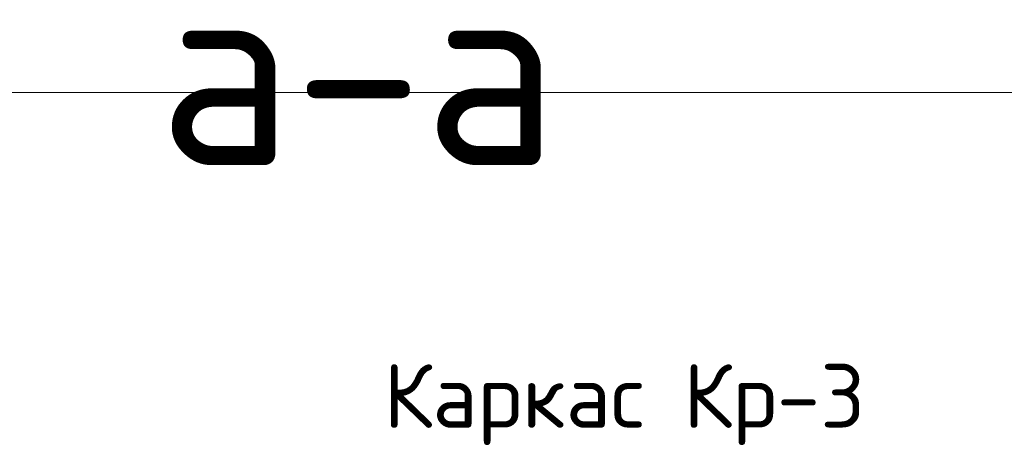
# Model space of a CAD drawing. Header units: metres. Extents: x -38 to 107, y -15 to 21.
# Tile 79 of 254: x 76.91 to 77.373, y 3.501 to 3.706. Entities that reach past the tile are written whole.
import ezdxf

# ---------------------------------------------------------------- set-up
doc = ezdxf.new("R2010")
doc.units = ezdxf.units.M
doc.layers.add('XR$5$Текст_ примечание', color=7, linetype='Continuous', lineweight=13)
doc.styles.add('ISOCPEUR', font='txt')

msp = doc.modelspace()

# ---------------------------------------------------------------- linework, layer by layer
at = {"layer": 'XR$5$Текст_ примечание', "color": 7, "linetype": 'Continuous', "lineweight": 13, "transparency": 33554687}
msp.add_line((86.41979, 3.67171), (67.91979, 3.67171), dxfattribs=at)

# ---------------------------------------------------------------- texts
at = {"color": 7, "linetype": 'Continuous', "lineweight": 50, "transparency": 33554687, "insert": (77.06954, 3.68254), "char_height": 0.09, "width": 0.2484, "attachment_point": 5, "style": 'ISOCPEUR'}
msp.add_mtext('\\A1;{\\fISOCPEUR|i0|b0;\\H0.090000;\\W1.000000;\\C7;а-а}\\P', dxfattribs=at)
msp.add_mtext('\\A1;{\\fISOCPEUR|i0|b0;\\H0.090000;\\W1.000000;\\C7;а-а}\\P', dxfattribs=at)
msp.add_mtext('\\A1;{\\fISOCPEUR|i0|b0;\\H0.090000;\\W1.000000;\\C7;а-а}\\P', dxfattribs=at)
at = {"color": 7, "linetype": 'Continuous', "lineweight": 13, "transparency": 33554687, "insert": (77.19454, 3.52499), "char_height": 0.03, "width": 0.2516296, "attachment_point": 5, "style": 'ISOCPEUR'}
msp.add_mtext('\\A1;{\\fISOCPEUR|i0|b0;\\H0.030000;\\W1.000000;\\C7;Каркас Кр-3}\\P', dxfattribs=at)
msp.add_mtext('\\A1;{\\fISOCPEUR|i0|b0;\\H0.030000;\\W1.000000;\\C7;Каркас Кр-3}\\P', dxfattribs=at)
msp.add_mtext('\\A1;{\\fISOCPEUR|i0|b0;\\H0.030000;\\W1.000000;\\C7;Каркас Кр-3}\\P', dxfattribs=at)

doc.saveas('drawing.dxf')
